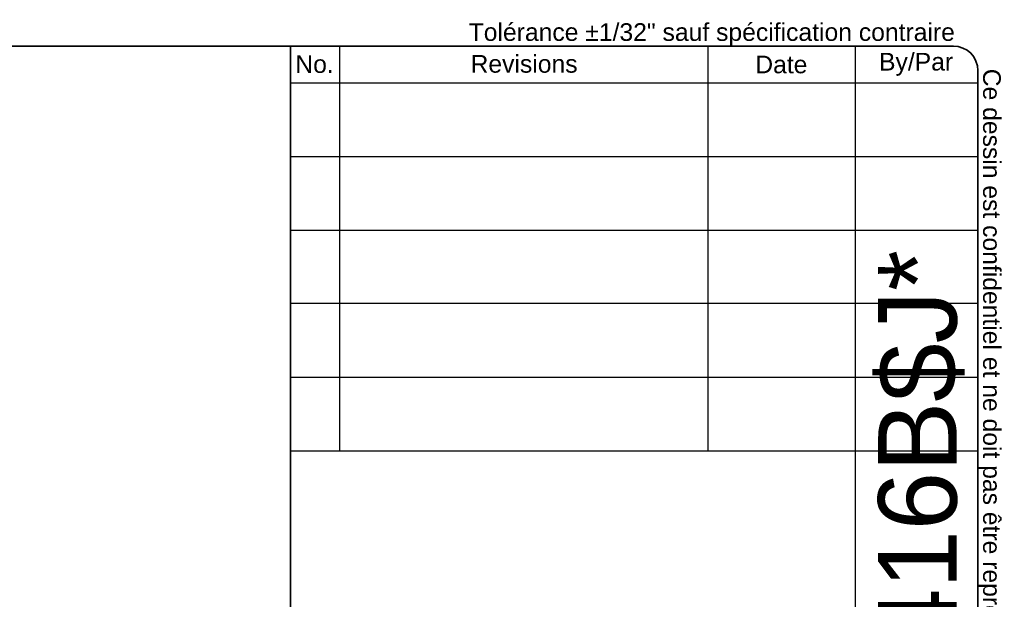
# Model space of a CAD drawing. Header units: inches. Extents: x 0 to 192, y -11 to 125.
# Tile 6 of 6: x 134 to 192, y 91 to 125. Entities that reach past the tile are written whole.
import ezdxf
from ezdxf.enums import TextEntityAlignment as Align

# ---------------------------------------------------------------- set-up
doc = ezdxf.new("R2010")
doc.units = ezdxf.units.IN
doc.header["$LTSCALE"] = 11.537764
doc.header["$MEASUREMENT"] = 0
doc.layers.get('0').update_dxf_attribs({"lineweight": 25})
doc.layers.add('Sketch Geometry(ANSI)', color=7, linetype='Continuous', lineweight=25)
doc.layers.add('Symbols(ANSI)', color=7, linetype='Continuous', lineweight=25)
doc.styles.add('Current-ANSI', font='arial.ttf')
doc.styles.add('Text Style44', font='arialbd.ttf')
doc.styles.add('Text Style83', font='FRE3OF9X.TTF')

# ---------------------------------------------------------------- blocks, each defined once
blk = doc.blocks.new('Title Blocks EXM - ANSI B')
at = {"layer": 'Sketch Geometry(ANSI)'}
for p, q in [((13.25, 10.687), (16.625, 10.687)), ((13.5, 10.687), (13.5, 8.625)), ((15.375, 10.687), (15.375, 8.625)), ((16.125, 10.687), (16.125, 3.5)), ((16.75, 10.562), (16.75, 0.375)), ((13.25, 10.5), (16.75, 10.5)), ((13.25, 10.125), (16.75, 10.125)), ((13.25, 9.75), (16.75, 9.75)), ((16.75, 9.375), (13.25, 9.375)), ((13.25, 9), (16.75, 9)), ((16.75, 9), (16.75, 8.625)), ((13.25, 8.625), (16.75, 8.625))]:
    blk.add_line(p, q, dxfattribs=at)
at = {"layer": 'Sketch Geometry(ANSI)', "linetype": 'Continuous', "lineweight": 35}
for q in [(13.25, 10.687), (13.25, 3.5)]:
    blk.add_line((13.25, 8.625), q, dxfattribs=at)
at = {"layer": 'Sketch Geometry(ANSI)'}
blk.add_arc((16.625, 10.562), 0.125, 0, 90, dxfattribs=at)
at = {"layer": 'Symbols(ANSI)', "color": 7, "char_height": 0.09, "attachment_point": 5, "style": 'Current-ANSI'}
for s, insert, width in [('No.', (13.3727, 10.5947), 0.250391), ('Revisions', (14.4395, 10.5958), 1.873306), ('Date', (15.7494, 10.5928), 0.751347), ('By/Par', (16.4354, 10.5938), 0.622018)]:
    blk.add_mtext(s, dxfattribs=dict(at, insert=insert, width=width))
at = {"layer": 'Symbols(ANSI)', "color": 7, "style": 'Current-ANSI'}
for tag, p in [('REV1', (13.3753, 10.3127)), ('REV1DATE', (15.7496, 10.31)), ('REV1BY', (16.4371, 10.3133)), ('REV2', (13.3734, 9.9377)), ('REV2DATE', (15.7475, 9.9406)), ('REV2BY', (16.4372, 9.9385)), ('REV3', (13.3741, 9.563)), ('REV3DATE', (15.7516, 9.563)), ('REV3BY', (16.4372, 9.5635)), ('REV4', (13.3766, 9.1879)), ('REV4DATE', (15.7516, 9.1879)), ('REV4BY', (16.4411, 9.1885)), ('REV5', (13.3734, 8.8129)), ('REV5DATE', (15.7516, 8.8129)), ('REV5BY', (16.4379, 8.8113)), ('MFG_APPROVED_DATE', (16.3934, 2.3745)), ('DETAIL_REV', (16.2494, 0.9257))]:
    blk.add_attdef(tag, text='', height=0.09, dxfattribs=at).set_placement(p, align=Align.MIDDLE_CENTER)
for tag, p in [('REV1DESC', (13.5255, 10.3098)), ('REV2DESC', (13.5253, 9.9374)), ('REV3DESC', (13.528, 9.5635)), ('REV4DESC', (13.533, 9.1903)), ('REV5DESC', (13.5322, 8.8113)), ('COMPANY', (14.1202, 2.375))]:
    blk.add_attdef(tag, text='', height=0.09, dxfattribs=at).set_placement(p, align=Align.MIDDLE_LEFT)
at = {"layer": 'Symbols(ANSI)', "color": 7, "style": 'Text Style83'}
blk.add_attdef('BARCODE_001', (16.6422, 3.9376), '', height=0.4, rotation=90, dxfattribs=at)
at = {"layer": 'Symbols(ANSI)', "color": 7}
for tag, p, height, style in [('IDW_DATE_001', (16.102, 2.0805), 0.09, 'Current-ANSI'), ('MATERIEL_001', (13.9591, 1.7815), 0.09, 'Current-ANSI'), ('COLOR_001', (14.2747, 1.4037), 0.09, 'Current-ANSI'), ('FINISH_001', (16.106, 1.3941), 0.09, 'Current-ANSI'), ('IDW_DESC_001', (13.6847, 0.8851), 0.09, 'Current-ANSI'), ('Sheet_Number_001', (16.3415, 0.5807), 0.09, 'Current-ANSI'), ('IDW_REV_001', (15.9474, 0.3552), 0.14, 'Text Style44'), ('IDW_NAME_001', (13.7558, 0.3043), 0.14, 'Text Style44'), ('Number_of_sheets_001', (16.5509, 0.3301), 0.09, 'Current-ANSI')]:
    blk.add_attdef(tag, p, '', height=height, dxfattribs=dict(at, style=style))
blk = doc.blocks.new('Borders 7_EXM - B (Inch)')
at = {"layer": 'Sketch Geometry(ANSI)', "linetype": 'Continuous', "lineweight": 35}
for p, q in [((16.3979, 10.6915), (0.5229, 10.6915)), ((16.5229, 0.3795), (16.5229, 10.5665))]:
    blk.add_line(p, q, dxfattribs=at)
blk.add_arc((16.3979, 10.5665), 0.125, 0, 90, dxfattribs=at)
at = {"layer": 'Symbols(ANSI)', "color": 7, "insert": (13.9302, 10.6908), "char_height": 0.09, "attachment_point": 7, "style": 'Current-ANSI'}
blk.add_mtext('Tolérance ±1/32" sauf spécification contraire', dxfattribs=at)
at = {"layer": 'Symbols(ANSI)', "color": 7, "insert": (16.5222, 10.576), "char_height": 0.09, "attachment_point": 7, "rotation": 270, "style": 'Current-ANSI'}
blk.add_mtext('Ce dessin est confidentiel et ne doit pas être reproduit ou utilisé sans le consentement de EXM', dxfattribs=at)
at = {"layer": 'Symbols(ANSI)', "color": 7, "style": 'Current-ANSI'}
blk.add_attdef('FILENAME_AND_PATH_001', (6.0203, 10.7181), '', height=0.09, dxfattribs=at)

msp = doc.modelspace()

# ---------------------------------------------------------------- block references
at = {"xscale": 11.53776408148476, "yscale": 11.53776408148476, "zscale": 11.53776408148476}
msp.add_blockref('Borders 7_EXM - B (Inch)', (0, 0), dxfattribs=at)
ref = msp.add_blockref('Title Blocks EXM - ANSI B', (-2.621, 0.052), dxfattribs=dict(xscale=11.53776408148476, yscale=11.53776408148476, zscale=11.53776408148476))
ref.add_attrib('BARCODE_001', '*$H5412ES242416B$J*', (189.393, 45.483), dxfattribs={"layer": 'Symbols(ANSI)', "color": 7, "height": 4.61511, "rotation": 90, "style": 'Text Style83'})

doc.saveas('drawing.dxf')
